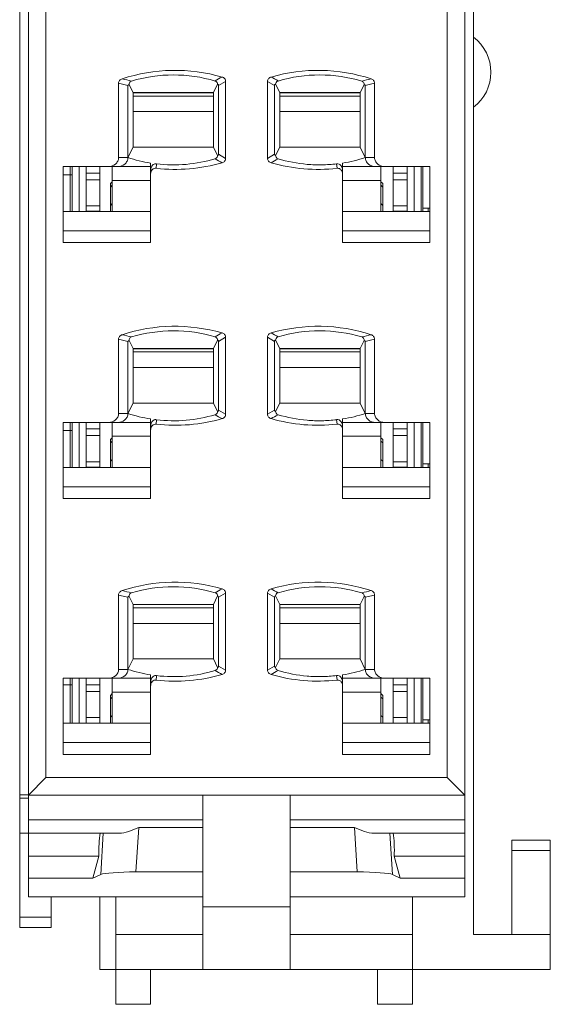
# Model space of a CAD drawing. Header units: inches. Extents: x 455 to 954, y 159 to 508.
# Tile 4 of 12: x 667 to 682, y 279 to 307. Entities that reach past the tile are written whole.
import ezdxf

# ---------------------------------------------------------------- set-up
doc = ezdxf.new("R2010")
doc.units = ezdxf.units.IN
doc.header["$LTSCALE"] = 23.1
doc.header["$MEASUREMENT"] = 0
doc.layers.get('0').update_dxf_attribs({"lineweight": 18})
for name, color, linetype, lineweight in [('1_11', 7, 'Continuous', 18), ('1_12', 7, 'Continuous', 18), ('1_13', 7, 'Continuous', 18), ('1_14', 7, 'Continuous', 18), ('1_15', 7, 'Continuous', 18), ('1_16', 7, 'Continuous', 18), ('1_27', 7, 'Continuous', 18), ('1_39', 7, 'Continuous', 18), ('1_50', 7, 'Continuous', 18), ('1_51', 7, 'Continuous', 18), ('1_52', 7, 'Continuous', 18), ('1_53', 7, 'Continuous', 18), ('1_54', 7, 'Continuous', 18), ('1_6', 7, 'Continuous', 18)]:
    doc.layers.add(name, color=color, linetype=linetype, lineweight=lineweight)

msp = doc.modelspace()

# ---------------------------------------------------------------- linework, layer by layer
at = {"color": 7, "linetype": 'Continuous'}
for p, q in [((680.103, 281.078), (680.103, 380.078)), ((667.103, 281.278), (667.103, 377.878)), ((667.103, 285.078), (667.353, 285.078)), ((667.353, 284.978), (667.103, 284.978)), ((667.103, 283.978), (667.353, 283.978)), ((681.203, 283.778), (682.303, 283.778)), ((681.203, 281.078), (681.203, 283.778)), ((682.303, 280.078), (682.303, 283.778)), ((681.203, 283.485), (682.303, 283.485)), ((668.003, 282.152), (668.003, 281.278)), ((669.403, 282.152), (669.403, 280.078)), ((669.853, 279.078), (669.853, 282.152)), ((678.353, 279.078), (678.353, 282.152)), ((668.003, 281.571), (667.103, 281.571)), ((668.003, 281.278), (667.103, 281.278)), ((672.353, 281.078), (669.853, 281.078)), ((678.353, 281.078), (674.853, 281.078)), ((682.303, 281.078), (680.103, 281.078)), ((672.353, 280.078), (669.403, 280.078)), ((670.853, 279.078), (670.853, 280.078)), ((682.303, 280.078), (674.853, 280.078)), ((677.353, 280.078), (677.353, 279.078)), ((670.853, 279.078), (669.853, 279.078)), ((678.353, 279.078), (677.353, 279.078))]:
    msp.add_line(p, q, dxfattribs=at)
msp.add_arc((679.353, 305.778), 1.25, 306.8699, 53.1301, dxfattribs=at)
at = {"layer": '1_11', "color": 7, "linetype": 'Continuous'}
for p, q in [((670.353, 305.097), (672.653, 305.097)), ((672.653, 304.651), (670.353, 304.651)), ((669.753, 303.077), (669.753, 301.788)), ((669.753, 302.678), (670.853, 302.678))]:
    msp.add_line(p, q, dxfattribs=at)
at = {"layer": '1_12', "color": 7, "linetype": 'Continuous'}
for p, q in [((674.553, 305.097), (676.853, 305.097)), ((676.853, 304.651), (674.553, 304.651)), ((677.453, 301.788), (677.453, 303.077)), ((676.353, 302.678), (677.453, 302.678))]:
    msp.add_line(p, q, dxfattribs=at)
at = {"layer": '1_13', "color": 7, "linetype": 'Continuous'}
for p, q in [((670.353, 297.767), (672.653, 297.767)), ((672.653, 297.321), (670.353, 297.321)), ((669.753, 295.747), (669.753, 294.458)), ((669.753, 295.348), (670.853, 295.348))]:
    msp.add_line(p, q, dxfattribs=at)
at = {"layer": '1_14', "color": 7, "linetype": 'Continuous'}
for p, q in [((674.553, 297.767), (676.853, 297.767)), ((676.853, 297.321), (674.553, 297.321)), ((677.453, 294.458), (677.453, 295.747)), ((676.353, 295.348), (677.453, 295.348))]:
    msp.add_line(p, q, dxfattribs=at)
at = {"layer": '1_15', "color": 7, "linetype": 'Continuous'}
for p, q in [((670.353, 290.437), (672.653, 290.437)), ((672.653, 289.991), (670.353, 289.991)), ((669.753, 288.417), (669.753, 287.128)), ((669.753, 288.018), (670.853, 288.018))]:
    msp.add_line(p, q, dxfattribs=at)
at = {"layer": '1_16', "color": 7, "linetype": 'Continuous'}
for p, q in [((674.553, 290.437), (676.853, 290.437)), ((676.853, 289.991), (674.553, 289.991)), ((677.453, 287.128), (677.453, 288.417)), ((676.353, 288.018), (677.453, 288.018))]:
    msp.add_line(p, q, dxfattribs=at)
at = {"layer": '1_27', "color": 7, "linetype": 'Continuous'}
for p, q in [((668.553, 303.077), (668.553, 301.788)), ((678.653, 301.788), (678.653, 303.077)), ((668.353, 302.843), (668.603, 302.843)), ((678.653, 301.888), (678.853, 301.888)), ((678.803, 301.788), (678.803, 301.888)), ((668.553, 295.747), (668.553, 294.458)), ((678.653, 294.458), (678.653, 295.747)), ((668.353, 295.513), (668.603, 295.513)), ((678.653, 294.558), (678.853, 294.558)), ((678.803, 294.458), (678.803, 294.558)), ((668.553, 288.417), (668.553, 287.128)), ((678.653, 287.128), (678.653, 288.417)), ((668.353, 288.227), (668.603, 288.227)), ((678.653, 287.228), (678.853, 287.228)), ((678.803, 287.128), (678.803, 287.228))]:
    msp.add_line(p, q, dxfattribs=at)
at = {"layer": '1_39', "color": 7, "linetype": 'Continuous'}
for p, q in [((672.653, 305.188), (670.353, 305.188)), ((669.003, 301.788), (669.003, 303.077)), ((669.403, 301.788), (669.403, 303.077)), ((669.003, 302.889), (669.403, 302.889)), ((669.403, 302.697), (669.003, 302.697)), ((669.003, 301.952), (669.403, 301.952)), ((669.003, 301.795), (669.403, 301.795))]:
    msp.add_line(p, q, dxfattribs=at)
at = {"layer": '1_50', "color": 7, "linetype": 'Continuous'}
for p, q in [((676.853, 305.188), (674.553, 305.188)), ((677.803, 303.077), (677.803, 301.788)), ((678.203, 301.788), (678.203, 303.077)), ((677.803, 302.889), (678.203, 302.889)), ((678.203, 302.697), (677.803, 302.697)), ((677.803, 301.952), (678.203, 301.952)), ((678.203, 301.795), (677.803, 301.795))]:
    msp.add_line(p, q, dxfattribs=at)
at = {"layer": '1_51', "color": 7, "linetype": 'Continuous'}
for p, q in [((676.853, 290.528), (674.553, 290.528)), ((677.803, 288.417), (677.803, 287.128)), ((678.203, 287.128), (678.203, 288.417)), ((677.803, 288.229), (678.203, 288.229)), ((678.203, 288.037), (677.803, 288.037)), ((677.803, 287.292), (678.203, 287.292)), ((678.203, 287.135), (677.803, 287.135))]:
    msp.add_line(p, q, dxfattribs=at)
at = {"layer": '1_52', "color": 7, "linetype": 'Continuous'}
for p, q in [((672.653, 290.528), (670.353, 290.528)), ((669.003, 287.128), (669.003, 288.417)), ((669.403, 287.128), (669.403, 288.417)), ((669.003, 288.229), (669.403, 288.229)), ((669.403, 288.037), (669.003, 288.037)), ((669.003, 287.292), (669.403, 287.292)), ((669.003, 287.135), (669.403, 287.135))]:
    msp.add_line(p, q, dxfattribs=at)
at = {"layer": '1_53', "color": 7, "linetype": 'Continuous'}
for p, q in [((676.853, 297.858), (674.553, 297.858)), ((677.803, 295.747), (677.803, 294.458)), ((678.203, 294.458), (678.203, 295.747)), ((677.803, 295.559), (678.203, 295.559)), ((678.203, 295.367), (677.803, 295.367)), ((677.803, 294.622), (678.203, 294.622)), ((678.203, 294.465), (677.803, 294.465))]:
    msp.add_line(p, q, dxfattribs=at)
at = {"layer": '1_54', "color": 7, "linetype": 'Continuous'}
for p, q in [((672.653, 297.858), (670.353, 297.858)), ((669.003, 294.458), (669.003, 295.747)), ((669.403, 294.458), (669.403, 295.747)), ((669.003, 295.559), (669.403, 295.559)), ((669.403, 295.367), (669.003, 295.367)), ((669.003, 294.622), (669.403, 294.622)), ((669.003, 294.465), (669.403, 294.465))]:
    msp.add_line(p, q, dxfattribs=at)
at = {"layer": '1_6', "color": 7, "linetype": 'Continuous'}
for p, q in [((667.353, 283.979), (667.353, 353.597)), ((679.853, 283.979), (679.853, 353.597)), ((667.853, 353.256), (667.853, 285.57)), ((679.353, 285.57), (679.353, 353.256)), ((672.803, 305.397), (673.003, 305.514)), ((673.003, 305.514), (673.003, 303.31)), ((674.203, 305.515), (674.403, 305.397)), ((674.203, 303.311), (674.203, 305.515)), ((669.937, 305.461), (670.203, 305.396)), ((669.937, 303.332), (669.937, 305.461)), ((670.203, 303.332), (670.203, 305.396)), ((670.24, 305.42), (670.353, 305.195)), ((672.653, 305.195), (670.353, 305.195)), ((670.353, 303.63), (670.353, 305.195)), ((672.653, 305.195), (672.774, 305.435)), ((672.653, 305.195), (672.653, 303.63)), ((672.803, 305.397), (672.803, 303.427)), ((674.403, 303.427), (674.403, 305.397)), ((674.433, 305.435), (674.553, 305.195)), ((674.553, 305.195), (676.853, 305.195)), ((674.553, 303.63), (674.553, 305.195)), ((676.853, 305.195), (676.967, 305.42)), ((676.853, 305.195), (676.853, 303.63)), ((677.003, 305.396), (677.27, 305.461)), ((677.003, 305.396), (677.003, 303.332)), ((677.27, 305.461), (677.27, 303.332)), ((670.353, 303.63), (670.203, 303.332)), ((670.353, 303.63), (672.653, 303.63)), ((672.774, 303.389), (672.653, 303.63)), ((674.553, 303.63), (674.433, 303.389)), ((674.553, 303.63), (676.853, 303.63)), ((677.003, 303.332), (676.853, 303.63)), ((669.937, 303.332), (670.203, 303.332)), ((673.003, 303.31), (672.803, 303.427)), ((674.403, 303.427), (674.203, 303.311)), ((677.003, 303.332), (677.27, 303.332)), ((668.353, 303.077), (670.853, 303.077)), ((668.353, 300.898), (668.353, 303.077)), ((668.603, 301.788), (668.603, 303.077)), ((668.803, 303.077), (668.803, 301.788)), ((670.853, 300.898), (670.853, 303.175)), ((670.862, 303.017), (670.858, 302.988)), ((670.858, 302.988), (670.858, 302.986)), ((670.86, 302.988), (670.86, 302.884)), ((671.014, 303.023), (671.022, 303.151)), ((676.195, 303.028), (676.183, 303.157)), ((676.337, 302.937), (676.351, 302.884)), ((676.353, 302.879), (676.353, 303.175)), ((676.353, 303.077), (678.853, 303.077)), ((678.403, 301.788), (678.403, 303.077)), ((678.603, 303.077), (678.603, 301.788)), ((678.853, 303.077), (678.853, 300.898)), ((670.855, 302.87), (670.857, 302.884)), ((676.35, 302.884), (676.352, 302.866)), ((676.353, 300.898), (676.353, 302.874)), ((669.703, 302.588), (669.753, 302.638)), ((669.703, 302.588), (669.703, 301.788)), ((669.753, 302.539), (669.703, 302.49)), ((677.453, 302.638), (677.503, 302.588)), ((677.503, 302.49), (677.453, 302.539)), ((677.503, 301.788), (677.503, 302.588)), ((669.703, 301.964), (669.753, 302.013)), ((677.453, 302.013), (677.503, 301.964)), ((670.853, 301.788), (668.353, 301.788)), ((678.853, 301.788), (676.353, 301.788)), ((670.853, 301.235), (668.353, 301.235)), ((678.853, 301.235), (676.353, 301.235)), ((670.853, 300.898), (668.353, 300.898)), ((678.853, 300.898), (676.353, 300.898)), ((669.937, 298.131), (670.203, 298.066)), ((669.937, 296.002), (669.937, 298.131)), ((672.803, 298.067), (673.003, 298.184)), ((673.003, 298.184), (673.003, 295.98)), ((674.203, 298.185), (674.403, 298.067)), ((674.203, 295.981), (674.203, 298.185)), ((677.003, 298.066), (677.27, 298.131)), ((677.27, 298.131), (677.27, 296.002)), ((670.203, 296.002), (670.203, 298.066)), ((670.24, 298.09), (670.353, 297.865)), ((672.653, 297.865), (670.353, 297.865)), ((670.353, 296.3), (670.353, 297.865)), ((672.653, 297.865), (672.774, 298.105)), ((672.653, 297.865), (672.653, 296.3)), ((672.803, 298.067), (672.803, 296.097)), ((674.403, 296.097), (674.403, 298.067)), ((674.433, 298.105), (674.553, 297.865)), ((674.553, 297.865), (676.853, 297.865)), ((674.553, 296.3), (674.553, 297.865)), ((676.853, 297.865), (676.967, 298.09)), ((676.853, 297.865), (676.853, 296.3)), ((677.003, 298.066), (677.003, 296.002)), ((670.353, 296.3), (670.203, 296.002)), ((670.353, 296.3), (672.653, 296.3)), ((672.774, 296.059), (672.653, 296.3)), ((674.553, 296.3), (674.433, 296.059)), ((674.553, 296.3), (676.853, 296.3)), ((677.003, 296.002), (676.853, 296.3)), ((669.937, 296.002), (670.203, 296.002)), ((673.003, 295.98), (672.803, 296.097)), ((674.403, 296.097), (674.203, 295.981)), ((677.003, 296.002), (677.27, 296.002)), ((668.353, 295.747), (670.853, 295.747)), ((668.353, 293.568), (668.353, 295.747)), ((668.603, 294.458), (668.603, 295.747)), ((668.803, 295.747), (668.803, 294.458)), ((670.853, 293.568), (670.853, 295.845)), ((670.862, 295.687), (670.858, 295.658)), ((670.858, 295.658), (670.858, 295.656)), ((670.86, 295.658), (670.86, 295.554)), ((671.014, 295.693), (671.022, 295.821)), ((676.195, 295.698), (676.183, 295.827)), ((676.337, 295.607), (676.351, 295.554)), ((676.353, 295.549), (676.353, 295.845)), ((676.353, 295.747), (678.853, 295.747)), ((678.403, 294.458), (678.403, 295.747)), ((678.603, 295.747), (678.603, 294.458)), ((678.853, 295.747), (678.853, 293.568)), ((670.855, 295.54), (670.857, 295.554)), ((676.35, 295.554), (676.352, 295.536)), ((676.353, 293.568), (676.353, 295.544)), ((669.703, 295.258), (669.753, 295.308)), ((669.703, 295.258), (669.703, 294.458)), ((669.753, 295.209), (669.703, 295.16)), ((677.453, 295.308), (677.503, 295.258)), ((677.503, 295.16), (677.453, 295.209)), ((677.503, 294.458), (677.503, 295.258)), ((669.703, 294.634), (669.753, 294.683)), ((677.453, 294.683), (677.503, 294.634)), ((670.853, 294.458), (668.353, 294.458)), ((678.853, 294.458), (676.353, 294.458)), ((670.853, 293.905), (668.353, 293.905)), ((678.853, 293.905), (676.353, 293.905)), ((670.853, 293.568), (668.353, 293.568)), ((678.853, 293.568), (676.353, 293.568)), ((669.937, 290.801), (670.203, 290.736)), ((669.937, 288.672), (669.937, 290.801)), ((672.803, 290.737), (673.003, 290.854)), ((673.003, 290.854), (673.003, 288.65)), ((674.203, 290.855), (674.403, 290.737)), ((674.203, 288.651), (674.203, 290.855)), ((677.003, 290.736), (677.27, 290.801)), ((677.27, 290.801), (677.27, 288.672)), ((670.203, 288.672), (670.203, 290.736)), ((670.24, 290.76), (670.353, 290.535)), ((672.653, 290.535), (670.353, 290.535)), ((670.353, 288.97), (670.353, 290.535)), ((672.653, 290.535), (672.774, 290.775)), ((672.653, 290.535), (672.653, 288.97)), ((672.803, 290.737), (672.803, 288.767)), ((674.403, 288.767), (674.403, 290.737)), ((674.433, 290.775), (674.553, 290.535)), ((674.553, 290.535), (676.853, 290.535)), ((674.553, 288.97), (674.553, 290.535)), ((676.853, 290.535), (676.967, 290.76)), ((676.853, 290.535), (676.853, 288.97)), ((677.003, 290.736), (677.003, 288.672)), ((670.353, 288.97), (670.203, 288.672)), ((670.353, 288.97), (672.653, 288.97)), ((672.774, 288.729), (672.653, 288.97)), ((674.553, 288.97), (674.433, 288.729)), ((674.553, 288.97), (676.853, 288.97)), ((677.003, 288.672), (676.853, 288.97)), ((669.937, 288.672), (670.203, 288.672)), ((673.003, 288.65), (672.803, 288.767)), ((674.403, 288.767), (674.203, 288.651)), ((677.003, 288.672), (677.27, 288.672)), ((668.353, 288.417), (670.853, 288.417)), ((668.353, 286.238), (668.353, 288.417)), ((668.603, 287.128), (668.603, 288.417)), ((668.803, 288.417), (668.803, 287.128)), ((670.853, 286.238), (670.853, 288.515)), ((670.862, 288.357), (670.858, 288.328)), ((670.858, 288.328), (670.858, 288.326)), ((670.86, 288.328), (670.86, 288.224)), ((671.014, 288.363), (671.022, 288.491)), ((676.195, 288.368), (676.183, 288.497)), ((676.337, 288.277), (676.351, 288.224)), ((676.353, 288.219), (676.353, 288.515)), ((676.353, 288.417), (678.853, 288.417)), ((678.403, 287.128), (678.403, 288.417)), ((678.603, 288.417), (678.603, 287.128)), ((678.853, 288.417), (678.853, 286.238)), ((669.703, 287.928), (669.753, 287.978)), ((670.855, 288.21), (670.857, 288.224)), ((676.35, 288.224), (676.352, 288.206)), ((676.353, 286.238), (676.353, 288.214)), ((677.453, 287.978), (677.503, 287.928)), ((669.703, 287.928), (669.703, 287.128)), ((669.753, 287.879), (669.703, 287.83)), ((677.503, 287.83), (677.453, 287.879)), ((677.503, 287.128), (677.503, 287.928)), ((669.703, 287.304), (669.753, 287.353)), ((677.453, 287.353), (677.503, 287.304)), ((670.853, 287.128), (668.353, 287.128)), ((678.853, 287.128), (676.353, 287.128)), ((670.853, 286.575), (668.353, 286.575)), ((678.853, 286.575), (676.353, 286.575)), ((670.853, 286.238), (668.353, 286.238)), ((678.853, 286.238), (676.353, 286.238)), ((667.353, 285.07), (667.853, 285.57)), ((667.853, 285.57), (679.353, 285.57)), ((679.353, 285.57), (679.853, 285.07)), ((679.853, 285.07), (667.353, 285.07)), ((672.353, 285.07), (672.353, 280.07)), ((674.853, 280.07), (674.853, 285.07)), ((667.353, 284.365), (672.353, 284.365)), ((674.853, 284.365), (679.853, 284.365)), ((670.433, 282.869), (670.514, 284.145)), ((672.353, 284.145), (670.514, 284.145)), ((676.693, 284.145), (674.853, 284.145)), ((676.693, 284.145), (676.773, 282.869)), ((667.353, 283.979), (669.947, 283.979)), ((667.353, 283.966), (667.353, 282.153)), ((669.497, 283.979), (669.423, 282.795)), ((677.259, 283.979), (679.853, 283.979)), ((677.784, 282.795), (677.709, 283.979)), ((679.853, 282.153), (679.853, 283.966)), ((669.374, 283.32), (667.353, 283.32)), ((669.203, 282.695), (669.374, 283.32)), ((679.853, 283.32), (677.832, 283.32)), ((678.003, 282.695), (677.832, 283.32)), ((669.203, 282.695), (667.353, 282.695)), ((669.423, 282.795), (669.203, 282.695)), ((672.353, 282.869), (670.433, 282.869)), ((676.773, 282.869), (674.853, 282.869)), ((678.003, 282.695), (677.784, 282.795)), ((679.853, 282.695), (678.003, 282.695)), ((667.353, 282.156), (672.353, 282.156)), ((667.353, 282.152), (672.353, 282.152)), ((674.853, 282.156), (679.853, 282.156)), ((674.853, 282.152), (679.853, 282.152)), ((672.353, 281.87), (674.853, 281.87)), ((672.353, 280.07), (674.853, 280.07))]:
    msp.add_line(p, q, dxfattribs=at)
for centre, radius, start, end in [((647.231, 208.928), 99.315, 76.56453, 76.72466), ((678.689, 295.278), 11.87, 119.1853, 120.2939), ((668.098, 294.557), 12.704, 59.713, 60.7483), ((700.231, 207.985), 100.291, 103.29321, 103.45176), ((671.499, 307.25), 4.126, 251.7063, 261.0037), ((677.922, 312.304), 10.41, 239.8992, 241.1692), ((669.322, 312.181), 10.284, 298.9803, 300.2625), ((675.708, 307.25), 4.126, 278.9967, 288.2943), ((676.151, 302.988), 0.196, 359.9316, 11.2851), ((647.231, 201.598), 99.315, 76.56453, 76.72466), ((678.689, 287.948), 11.87, 119.1853, 120.2939), ((668.098, 287.227), 12.704, 59.713, 60.7483), ((700.231, 200.656), 100.291, 103.29321, 103.45176), ((671.499, 299.92), 4.126, 251.7063, 261.0037), ((677.922, 304.974), 10.41, 239.8992, 241.1692), ((669.322, 304.851), 10.284, 298.9803, 300.2625), ((675.708, 299.92), 4.126, 278.9967, 288.2943), ((676.151, 295.658), 0.196, 359.9316, 11.2851), ((647.231, 194.268), 99.315, 76.56453, 76.72466), ((678.689, 280.618), 11.87, 119.1853, 120.2939), ((668.098, 279.897), 12.704, 59.713, 60.7483), ((700.231, 193.326), 100.291, 103.29321, 103.45176), ((671.499, 292.59), 4.126, 251.7063, 261.0037), ((677.922, 297.644), 10.41, 239.8992, 241.1692), ((669.322, 297.521), 10.284, 298.9803, 300.2625), ((675.708, 292.59), 4.126, 278.9967, 288.2943), ((676.151, 288.328), 0.196, 359.9316, 11.2851)]:
    msp.add_arc(centre, radius, start, end, dxfattribs=at)
for centre, major_axis, ratio, start_param, end_param in [((669.506, 283.483), (0, 0.762), 0.176327, 0.854416, 1.786693), ((677.701, 283.483), (0, 0.762), 0.176327, 4.496492, 5.429448), ((670.407, 282.781), (1.002, 0.002), 0.087873, 1.543877, 2.950419), ((676.8, 282.781), (1.002, -0.002), 0.087873, 0.191174, 1.597716)]:
    msp.add_ellipse(centre, major_axis=major_axis, ratio=ratio, start_param=start_param, end_param=end_param, dxfattribs=at)
for points, knots in [([(672.901, 305.64), (672.437, 305.774), (671.463, 305.904), (670.495, 305.739), (670.036, 305.589)], [0, 0, 0, 0, 1.452672, 2.905342, 2.905342, 2.905342, 2.905342]), ([(677.17, 305.589), (676.711, 305.739), (675.743, 305.904), (674.77, 305.774), (674.306, 305.64)], [0, 0, 0, 0, 1.452598, 2.905198, 2.905198, 2.905198, 2.905198]), ([(670.036, 305.589), (670.009, 305.58), (669.958, 305.548), (669.936, 305.489), (669.937, 305.461)], [0, 0, 0, 0, 0.0866371, 0.1727251, 0.1727251, 0.1727251, 0.1727251]), ([(670.24, 305.42), (670.237, 305.438), (670.239, 305.486), (670.281, 305.517), (670.306, 305.525)], [0, 0, 0, 0, 0.0561297, 0.1368408, 0.1368408, 0.1368408, 0.1368408]), ([(670.306, 305.525), (670.693, 305.641), (671.504, 305.761), (672.315, 305.642), (672.701, 305.526)], [0, 0, 0, 0, 1.213604, 2.427209, 2.427209, 2.427209, 2.427209]), ([(672.701, 305.526), (672.724, 305.52), (672.762, 305.494), (672.773, 305.452), (672.774, 305.435)], [0, 0, 0, 0, 0.0723202, 0.1238918, 0.1238918, 0.1238918, 0.1238918]), ([(673.003, 305.514), (673.003, 305.542), (672.98, 305.601), (672.928, 305.632), (672.901, 305.64)], [0, 0, 0, 0, 0.086616, 0.1735291, 0.1735291, 0.1735291, 0.1735291]), ([(674.306, 305.64), (674.279, 305.632), (674.227, 305.601), (674.204, 305.543), (674.203, 305.515)], [0, 0, 0, 0, 0.0863666, 0.1724005, 0.1724005, 0.1724005, 0.1724005]), ([(674.433, 305.435), (674.434, 305.452), (674.445, 305.494), (674.482, 305.52), (674.505, 305.526)], [0, 0, 0, 0, 0.0517571, 0.1238967, 0.1238967, 0.1238967, 0.1238967]), ([(674.505, 305.526), (674.892, 305.642), (675.703, 305.761), (676.514, 305.641), (676.9, 305.525)], [0, 0, 0, 0, 1.213526, 2.427178, 2.427178, 2.427178, 2.427178]), ([(676.9, 305.525), (676.926, 305.517), (676.968, 305.486), (676.97, 305.438), (676.967, 305.419)], [0, 0, 0, 0, 0.0809039, 0.1367648, 0.1367648, 0.1367648, 0.1367648]), ([(677.27, 305.461), (677.27, 305.489), (677.248, 305.548), (677.197, 305.58), (677.17, 305.589)], [0, 0, 0, 0, 0.0861328, 0.1727593, 0.1727593, 0.1727593, 0.1727593]), ([(670.24, 305.42), (670.234, 305.418), (670.219, 305.417), (670.204, 305.405), (670.203, 305.396)], [0, 0, 0, 0, 0.01981132, 0.04625929, 0.04625929, 0.04625929, 0.04625929]), ([(672.803, 305.397), (672.803, 305.408), (672.795, 305.425), (672.779, 305.433), (672.774, 305.435)], [0, 0, 0, 0, 0.03178692, 0.05082909, 0.05082909, 0.05082909, 0.05082909]), ([(674.403, 305.397), (674.403, 305.408), (674.412, 305.425), (674.427, 305.433), (674.433, 305.435)], [0, 0, 0, 0, 0.03178435, 0.05082683, 0.05082683, 0.05082683, 0.05082683]), ([(677.003, 305.396), (677.002, 305.405), (676.988, 305.417), (676.973, 305.418), (676.967, 305.42)], [0, 0, 0, 0, 0.02647939, 0.04629175, 0.04629175, 0.04629175, 0.04629175]), ([(669.937, 303.332), (669.937, 303.297), (669.919, 303.226), (669.829, 303.114), (669.719, 303.077), (669.65, 303.077)], [0, 0, 0, 0, 0.1067767, 0.2136332, 0.4245627, 0.4245627, 0.4245627, 0.4245627]), ([(669.916, 303.077), (669.986, 303.077), (670.096, 303.114), (670.186, 303.226), (670.203, 303.297), (670.203, 303.332)], [0, 0, 0, 0, 0.2109423, 0.3178078, 0.424538, 0.424538, 0.424538, 0.424538]), ([(672.702, 303.298), (672.431, 303.218), (671.872, 303.11), (671.303, 303.12), (671.023, 303.152)], [0, 0, 0, 0, 0.848107, 1.696149, 1.696149, 1.696149, 1.696149]), ([(672.774, 303.389), (672.773, 303.372), (672.761, 303.331), (672.724, 303.305), (672.702, 303.298)], [0, 0, 0, 0, 0.0517366, 0.123798, 0.123798, 0.123798, 0.123798]), ([(672.803, 303.427), (672.803, 303.42), (672.798, 303.403), (672.783, 303.393), (672.774, 303.389)], [0, 0, 0, 0, 0.02045372, 0.05090139, 0.05090139, 0.05090139, 0.05090139]), ([(672.903, 303.185), (672.93, 303.193), (672.981, 303.225), (673.003, 303.282), (673.003, 303.31)], [0, 0, 0, 0, 0.0859459, 0.1715399, 0.1715399, 0.1715399, 0.1715399]), ([(674.203, 303.311), (674.204, 303.282), (674.226, 303.224), (674.278, 303.193), (674.305, 303.184)], [0, 0, 0, 0, 0.0862564, 0.1727924, 0.1727924, 0.1727924, 0.1727924]), ([(674.403, 303.427), (674.403, 303.42), (674.408, 303.403), (674.424, 303.393), (674.433, 303.389)], [0, 0, 0, 0, 0.02039943, 0.05086197, 0.05086197, 0.05086197, 0.05086197]), ([(674.505, 303.298), (674.482, 303.305), (674.445, 303.331), (674.434, 303.372), (674.433, 303.389)], [0, 0, 0, 0, 0.0723248, 0.1238567, 0.1238567, 0.1238567, 0.1238567]), ([(676.184, 303.154), (676.043, 303.138), (675.761, 303.117), (675.196, 303.137), (674.776, 303.218), (674.505, 303.298)], [0, 0, 0, 0, 0.424268, 0.848483, 1.696184, 1.696184, 1.696184, 1.696184]), ([(677.003, 303.332), (677.003, 303.297), (677.021, 303.226), (677.111, 303.114), (677.221, 303.077), (677.29, 303.077)], [0, 0, 0, 0, 0.1067798, 0.2136401, 0.4245762, 0.4245762, 0.4245762, 0.4245762]), ([(677.557, 303.077), (677.487, 303.077), (677.377, 303.114), (677.287, 303.226), (677.27, 303.297), (677.27, 303.332)], [0, 0, 0, 0, 0.2109456, 0.3178121, 0.4245437, 0.4245437, 0.4245437, 0.4245437]), ([(671.023, 303.152), (671.013, 303.16), (670.987, 303.158), (670.946, 303.147), (670.905, 303.115), (670.874, 303.069), (670.866, 303.034), (670.862, 303.017)], [0, 0, 0, 0, 0.0356553, 0.0703113, 0.1306475, 0.1846338, 0.236375, 0.236375, 0.236375, 0.236375]), ([(670.907, 302.991), (670.921, 303.004), (670.955, 303.025), (670.995, 303.027), (671.015, 303.025)], [0, 0, 0, 0, 0.0584834, 0.1169768, 0.1169768, 0.1169768, 0.1169768]), ([(671.015, 303.025), (671.33, 302.991), (671.969, 302.98), (672.597, 303.097), (672.903, 303.185)], [0, 0, 0, 0, 0.952981, 1.90606, 1.90606, 1.90606, 1.90606]), ([(674.305, 303.184), (674.611, 303.097), (675.24, 302.98), (675.88, 302.991), (676.195, 303.026)], [0, 0, 0, 0, 0.954267, 1.908445, 1.908445, 1.908445, 1.908445]), ([(676.183, 303.157), (676.206, 303.16), (676.25, 303.154), (676.312, 303.109), (676.336, 303.059), (676.343, 303.026)], [0, 0, 0, 0, 0.0682728, 0.1264134, 0.2269334, 0.2269334, 0.2269334, 0.2269334]), ([(676.195, 303.026), (676.225, 303.027), (676.288, 303.016), (676.325, 302.964), (676.337, 302.937)], [0, 0, 0, 0, 0.0888716, 0.178176, 0.178176, 0.178176, 0.178176]), ([(672.901, 298.31), (672.437, 298.444), (671.463, 298.574), (670.495, 298.409), (670.036, 298.259)], [0, 0, 0, 0, 1.452672, 2.905342, 2.905342, 2.905342, 2.905342]), ([(677.17, 298.259), (676.711, 298.409), (675.743, 298.574), (674.77, 298.444), (674.306, 298.31)], [0, 0, 0, 0, 1.452598, 2.905198, 2.905198, 2.905198, 2.905198]), ([(670.036, 298.259), (670.009, 298.25), (669.958, 298.218), (669.936, 298.159), (669.937, 298.131)], [0, 0, 0, 0, 0.0866371, 0.1727251, 0.1727251, 0.1727251, 0.1727251]), ([(670.24, 298.09), (670.237, 298.108), (670.239, 298.156), (670.281, 298.187), (670.306, 298.195)], [0, 0, 0, 0, 0.0561297, 0.1368408, 0.1368408, 0.1368408, 0.1368408]), ([(670.306, 298.195), (670.693, 298.311), (671.504, 298.431), (672.315, 298.312), (672.701, 298.196)], [0, 0, 0, 0, 1.213604, 2.427209, 2.427209, 2.427209, 2.427209]), ([(672.701, 298.196), (672.724, 298.19), (672.762, 298.164), (672.773, 298.122), (672.774, 298.105)], [0, 0, 0, 0, 0.0723202, 0.1238918, 0.1238918, 0.1238918, 0.1238918]), ([(673.003, 298.184), (673.003, 298.212), (672.98, 298.271), (672.928, 298.302), (672.901, 298.31)], [0, 0, 0, 0, 0.086616, 0.1735291, 0.1735291, 0.1735291, 0.1735291]), ([(674.306, 298.31), (674.279, 298.302), (674.227, 298.271), (674.204, 298.213), (674.203, 298.185)], [0, 0, 0, 0, 0.0863666, 0.1724005, 0.1724005, 0.1724005, 0.1724005]), ([(674.433, 298.105), (674.434, 298.122), (674.445, 298.164), (674.482, 298.19), (674.505, 298.196)], [0, 0, 0, 0, 0.0517571, 0.1238967, 0.1238967, 0.1238967, 0.1238967]), ([(674.505, 298.196), (674.892, 298.312), (675.703, 298.431), (676.514, 298.311), (676.9, 298.195)], [0, 0, 0, 0, 1.213526, 2.427178, 2.427178, 2.427178, 2.427178]), ([(676.9, 298.195), (676.926, 298.187), (676.968, 298.156), (676.97, 298.108), (676.967, 298.09)], [0, 0, 0, 0, 0.0809039, 0.1367648, 0.1367648, 0.1367648, 0.1367648]), ([(677.27, 298.131), (677.27, 298.159), (677.248, 298.218), (677.197, 298.25), (677.17, 298.259)], [0, 0, 0, 0, 0.0861328, 0.1727593, 0.1727593, 0.1727593, 0.1727593]), ([(670.24, 298.09), (670.234, 298.088), (670.219, 298.087), (670.204, 298.075), (670.203, 298.066)], [0, 0, 0, 0, 0.01981132, 0.04625929, 0.04625929, 0.04625929, 0.04625929]), ([(672.803, 298.067), (672.803, 298.078), (672.795, 298.095), (672.779, 298.103), (672.774, 298.105)], [0, 0, 0, 0, 0.03178692, 0.05082909, 0.05082909, 0.05082909, 0.05082909]), ([(674.403, 298.067), (674.403, 298.078), (674.412, 298.095), (674.427, 298.103), (674.433, 298.105)], [0, 0, 0, 0, 0.03178435, 0.05082683, 0.05082683, 0.05082683, 0.05082683]), ([(677.003, 298.066), (677.002, 298.075), (676.988, 298.087), (676.973, 298.088), (676.967, 298.09)], [0, 0, 0, 0, 0.02647939, 0.04629175, 0.04629175, 0.04629175, 0.04629175]), ([(669.937, 296.002), (669.937, 295.967), (669.919, 295.896), (669.829, 295.784), (669.719, 295.747), (669.65, 295.747)], [0, 0, 0, 0, 0.1067767, 0.2136332, 0.4245627, 0.4245627, 0.4245627, 0.4245627]), ([(669.916, 295.747), (669.986, 295.747), (670.096, 295.784), (670.186, 295.896), (670.203, 295.967), (670.203, 296.002)], [0, 0, 0, 0, 0.2109423, 0.3178078, 0.424538, 0.424538, 0.424538, 0.424538]), ([(672.702, 295.968), (672.431, 295.888), (671.872, 295.78), (671.303, 295.79), (671.023, 295.822)], [0, 0, 0, 0, 0.848107, 1.696149, 1.696149, 1.696149, 1.696149]), ([(672.774, 296.059), (672.773, 296.042), (672.761, 296.001), (672.724, 295.975), (672.702, 295.968)], [0, 0, 0, 0, 0.0517366, 0.123798, 0.123798, 0.123798, 0.123798]), ([(672.803, 296.097), (672.803, 296.09), (672.798, 296.073), (672.783, 296.063), (672.774, 296.059)], [0, 0, 0, 0, 0.02045372, 0.0509014, 0.0509014, 0.0509014, 0.0509014]), ([(672.903, 295.855), (672.93, 295.863), (672.981, 295.895), (673.003, 295.952), (673.003, 295.98)], [0, 0, 0, 0, 0.0859459, 0.1715399, 0.1715399, 0.1715399, 0.1715399]), ([(674.203, 295.981), (674.204, 295.952), (674.226, 295.894), (674.278, 295.863), (674.305, 295.854)], [0, 0, 0, 0, 0.0862564, 0.1727924, 0.1727924, 0.1727924, 0.1727924]), ([(674.403, 296.097), (674.403, 296.09), (674.408, 296.073), (674.424, 296.063), (674.433, 296.059)], [0, 0, 0, 0, 0.02039943, 0.05086198, 0.05086198, 0.05086198, 0.05086198]), ([(674.505, 295.968), (674.482, 295.975), (674.445, 296.001), (674.434, 296.042), (674.433, 296.059)], [0, 0, 0, 0, 0.0723248, 0.1238567, 0.1238567, 0.1238567, 0.1238567]), ([(676.184, 295.824), (676.043, 295.808), (675.761, 295.787), (675.196, 295.807), (674.776, 295.888), (674.505, 295.968)], [0, 0, 0, 0, 0.424268, 0.848483, 1.696184, 1.696184, 1.696184, 1.696184]), ([(677.003, 296.002), (677.003, 295.967), (677.021, 295.896), (677.111, 295.784), (677.221, 295.747), (677.29, 295.747)], [0, 0, 0, 0, 0.1067801, 0.2136407, 0.4245772, 0.4245772, 0.4245772, 0.4245772]), ([(677.557, 295.747), (677.487, 295.747), (677.377, 295.784), (677.287, 295.896), (677.27, 295.967), (677.27, 296.002)], [0, 0, 0, 0, 0.2109459, 0.3178127, 0.4245445, 0.4245445, 0.4245445, 0.4245445]), ([(671.023, 295.822), (671.013, 295.83), (670.987, 295.828), (670.946, 295.817), (670.905, 295.785), (670.874, 295.739), (670.866, 295.704), (670.862, 295.687)], [0, 0, 0, 0, 0.0356553, 0.0703113, 0.1306475, 0.1846338, 0.236375, 0.236375, 0.236375, 0.236375]), ([(670.907, 295.661), (670.921, 295.674), (670.955, 295.695), (670.995, 295.697), (671.015, 295.695)], [0, 0, 0, 0, 0.0584834, 0.1169768, 0.1169768, 0.1169768, 0.1169768]), ([(671.015, 295.695), (671.33, 295.661), (671.969, 295.65), (672.597, 295.767), (672.903, 295.855)], [0, 0, 0, 0, 0.952981, 1.90606, 1.90606, 1.90606, 1.90606]), ([(674.305, 295.854), (674.611, 295.767), (675.24, 295.65), (675.88, 295.661), (676.195, 295.696)], [0, 0, 0, 0, 0.954267, 1.908445, 1.908445, 1.908445, 1.908445]), ([(676.183, 295.827), (676.206, 295.83), (676.25, 295.824), (676.312, 295.779), (676.336, 295.729), (676.343, 295.696)], [0, 0, 0, 0, 0.0682728, 0.1264134, 0.2269334, 0.2269334, 0.2269334, 0.2269334]), ([(676.195, 295.696), (676.225, 295.697), (676.288, 295.686), (676.325, 295.634), (676.337, 295.607)], [0, 0, 0, 0, 0.0888716, 0.178176, 0.178176, 0.178176, 0.178176]), ([(672.901, 290.98), (672.437, 291.114), (671.463, 291.244), (670.495, 291.079), (670.036, 290.929)], [0, 0, 0, 0, 1.452672, 2.905342, 2.905342, 2.905342, 2.905342]), ([(677.17, 290.929), (676.711, 291.079), (675.743, 291.244), (674.77, 291.114), (674.306, 290.98)], [0, 0, 0, 0, 1.452598, 2.905198, 2.905198, 2.905198, 2.905198]), ([(670.036, 290.929), (670.009, 290.92), (669.958, 290.888), (669.936, 290.829), (669.937, 290.801)], [0, 0, 0, 0, 0.0866371, 0.1727251, 0.1727251, 0.1727251, 0.1727251]), ([(670.24, 290.76), (670.237, 290.778), (670.239, 290.826), (670.281, 290.857), (670.306, 290.865)], [0, 0, 0, 0, 0.0561297, 0.1368408, 0.1368408, 0.1368408, 0.1368408]), ([(670.306, 290.865), (670.693, 290.981), (671.504, 291.101), (672.315, 290.982), (672.701, 290.866)], [0, 0, 0, 0, 1.213604, 2.427209, 2.427209, 2.427209, 2.427209]), ([(672.701, 290.866), (672.724, 290.86), (672.762, 290.834), (672.773, 290.792), (672.774, 290.775)], [0, 0, 0, 0, 0.0723202, 0.1238918, 0.1238918, 0.1238918, 0.1238918]), ([(673.003, 290.854), (673.003, 290.882), (672.98, 290.941), (672.928, 290.972), (672.901, 290.98)], [0, 0, 0, 0, 0.086616, 0.1735291, 0.1735291, 0.1735291, 0.1735291]), ([(674.306, 290.98), (674.279, 290.972), (674.227, 290.941), (674.204, 290.883), (674.203, 290.855)], [0, 0, 0, 0, 0.0863666, 0.1724005, 0.1724005, 0.1724005, 0.1724005]), ([(674.433, 290.775), (674.434, 290.792), (674.445, 290.834), (674.482, 290.86), (674.505, 290.866)], [0, 0, 0, 0, 0.0517571, 0.1238967, 0.1238967, 0.1238967, 0.1238967]), ([(674.505, 290.866), (674.892, 290.982), (675.703, 291.101), (676.514, 290.981), (676.9, 290.865)], [0, 0, 0, 0, 1.213526, 2.427178, 2.427178, 2.427178, 2.427178]), ([(676.9, 290.865), (676.926, 290.857), (676.968, 290.826), (676.97, 290.778), (676.967, 290.76)], [0, 0, 0, 0, 0.0809039, 0.1367648, 0.1367648, 0.1367648, 0.1367648]), ([(677.27, 290.801), (677.27, 290.829), (677.248, 290.888), (677.197, 290.92), (677.17, 290.929)], [0, 0, 0, 0, 0.0861328, 0.1727593, 0.1727593, 0.1727593, 0.1727593]), ([(670.24, 290.76), (670.234, 290.758), (670.219, 290.757), (670.204, 290.745), (670.203, 290.736)], [0, 0, 0, 0, 0.01981132, 0.04625929, 0.04625929, 0.04625929, 0.04625929]), ([(672.803, 290.737), (672.803, 290.748), (672.795, 290.765), (672.779, 290.773), (672.774, 290.775)], [0, 0, 0, 0, 0.03178692, 0.05082909, 0.05082909, 0.05082909, 0.05082909]), ([(674.403, 290.737), (674.403, 290.748), (674.412, 290.765), (674.427, 290.773), (674.433, 290.775)], [0, 0, 0, 0, 0.03178435, 0.05082683, 0.05082683, 0.05082683, 0.05082683]), ([(677.003, 290.736), (677.002, 290.745), (676.988, 290.757), (676.973, 290.758), (676.967, 290.76)], [0, 0, 0, 0, 0.02647939, 0.04629175, 0.04629175, 0.04629175, 0.04629175]), ([(669.937, 288.672), (669.937, 288.637), (669.919, 288.566), (669.829, 288.454), (669.719, 288.417), (669.65, 288.417)], [0, 0, 0, 0, 0.1067767, 0.2136332, 0.4245627, 0.4245627, 0.4245627, 0.4245627]), ([(669.916, 288.417), (669.986, 288.417), (670.096, 288.454), (670.186, 288.566), (670.203, 288.637), (670.203, 288.672)], [0, 0, 0, 0, 0.2109423, 0.3178078, 0.424538, 0.424538, 0.424538, 0.424538]), ([(672.702, 288.638), (672.431, 288.558), (671.872, 288.45), (671.303, 288.46), (671.023, 288.493)], [0, 0, 0, 0, 0.848107, 1.696149, 1.696149, 1.696149, 1.696149]), ([(672.774, 288.729), (672.773, 288.712), (672.761, 288.671), (672.724, 288.645), (672.702, 288.638)], [0, 0, 0, 0, 0.0517365, 0.123798, 0.123798, 0.123798, 0.123798]), ([(672.803, 288.767), (672.803, 288.76), (672.798, 288.743), (672.783, 288.733), (672.774, 288.729)], [0, 0, 0, 0, 0.02045372, 0.0509014, 0.0509014, 0.0509014, 0.0509014]), ([(672.903, 288.525), (672.93, 288.533), (672.981, 288.565), (673.003, 288.622), (673.003, 288.65)], [0, 0, 0, 0, 0.0859459, 0.1715399, 0.1715399, 0.1715399, 0.1715399]), ([(674.203, 288.651), (674.204, 288.622), (674.226, 288.564), (674.278, 288.533), (674.305, 288.524)], [0, 0, 0, 0, 0.0862564, 0.1727924, 0.1727924, 0.1727924, 0.1727924]), ([(674.403, 288.767), (674.403, 288.76), (674.408, 288.743), (674.424, 288.733), (674.433, 288.729)], [0, 0, 0, 0, 0.02039943, 0.05086197, 0.05086197, 0.05086197, 0.05086197]), ([(674.505, 288.638), (674.482, 288.645), (674.445, 288.671), (674.434, 288.712), (674.433, 288.729)], [0, 0, 0, 0, 0.0723248, 0.1238567, 0.1238567, 0.1238567, 0.1238567]), ([(676.184, 288.494), (676.043, 288.478), (675.761, 288.457), (675.196, 288.477), (674.776, 288.558), (674.505, 288.638)], [0, 0, 0, 0, 0.424268, 0.848483, 1.696184, 1.696184, 1.696184, 1.696184]), ([(677.003, 288.672), (677.003, 288.637), (677.021, 288.566), (677.111, 288.454), (677.221, 288.417), (677.29, 288.417)], [0, 0, 0, 0, 0.10678, 0.2136405, 0.4245768, 0.4245768, 0.4245768, 0.4245768]), ([(677.557, 288.417), (677.487, 288.417), (677.377, 288.454), (677.287, 288.566), (677.27, 288.637), (677.27, 288.672)], [0, 0, 0, 0, 0.2109456, 0.3178122, 0.4245438, 0.4245438, 0.4245438, 0.4245438]), ([(671.023, 288.493), (671.013, 288.5), (670.987, 288.498), (670.946, 288.487), (670.905, 288.455), (670.874, 288.409), (670.866, 288.374), (670.862, 288.357)], [0, 0, 0, 0, 0.0356553, 0.0703113, 0.1306475, 0.1846338, 0.236375, 0.236375, 0.236375, 0.236375]), ([(670.907, 288.331), (670.921, 288.344), (670.955, 288.365), (670.995, 288.367), (671.015, 288.365)], [0, 0, 0, 0, 0.0584834, 0.1169768, 0.1169768, 0.1169768, 0.1169768]), ([(671.015, 288.365), (671.33, 288.331), (671.969, 288.32), (672.597, 288.437), (672.903, 288.525)], [0, 0, 0, 0, 0.952981, 1.90606, 1.90606, 1.90606, 1.90606]), ([(674.305, 288.524), (674.611, 288.437), (675.24, 288.32), (675.88, 288.331), (676.195, 288.366)], [0, 0, 0, 0, 0.954267, 1.908445, 1.908445, 1.908445, 1.908445]), ([(676.183, 288.497), (676.206, 288.5), (676.25, 288.494), (676.312, 288.449), (676.336, 288.399), (676.343, 288.366)], [0, 0, 0, 0, 0.0682728, 0.1264134, 0.2269334, 0.2269334, 0.2269334, 0.2269334]), ([(676.195, 288.366), (676.225, 288.367), (676.288, 288.356), (676.325, 288.304), (676.337, 288.277)], [0, 0, 0, 0, 0.0888716, 0.178176, 0.178176, 0.178176, 0.178176]), ([(670.514, 284.145), (670.42, 284.102), (670.238, 284.027), (670.042, 283.979), (669.947, 283.979)], [0, 0, 0, 0, 0.3110652, 0.5940467, 0.5940467, 0.5940467, 0.5940467]), ([(677.259, 283.979), (677.165, 283.979), (676.969, 284.027), (676.787, 284.102), (676.693, 284.145)], [0, 0, 0, 0, 0.2829749, 0.5940432, 0.5940432, 0.5940432, 0.5940432])]:
    msp.add_open_spline(points, degree=3, knots=knots, dxfattribs=at)
for points in [[(670.855, 302.884), (670.858, 302.924), (670.878, 302.963), (670.907, 302.991)], [(670.855, 295.554), (670.858, 295.594), (670.878, 295.633), (670.907, 295.661)], [(670.855, 288.224), (670.858, 288.264), (670.878, 288.303), (670.907, 288.331)]]:
    msp.add_open_spline(points, degree=3, dxfattribs=at)

doc.saveas('drawing.dxf')
